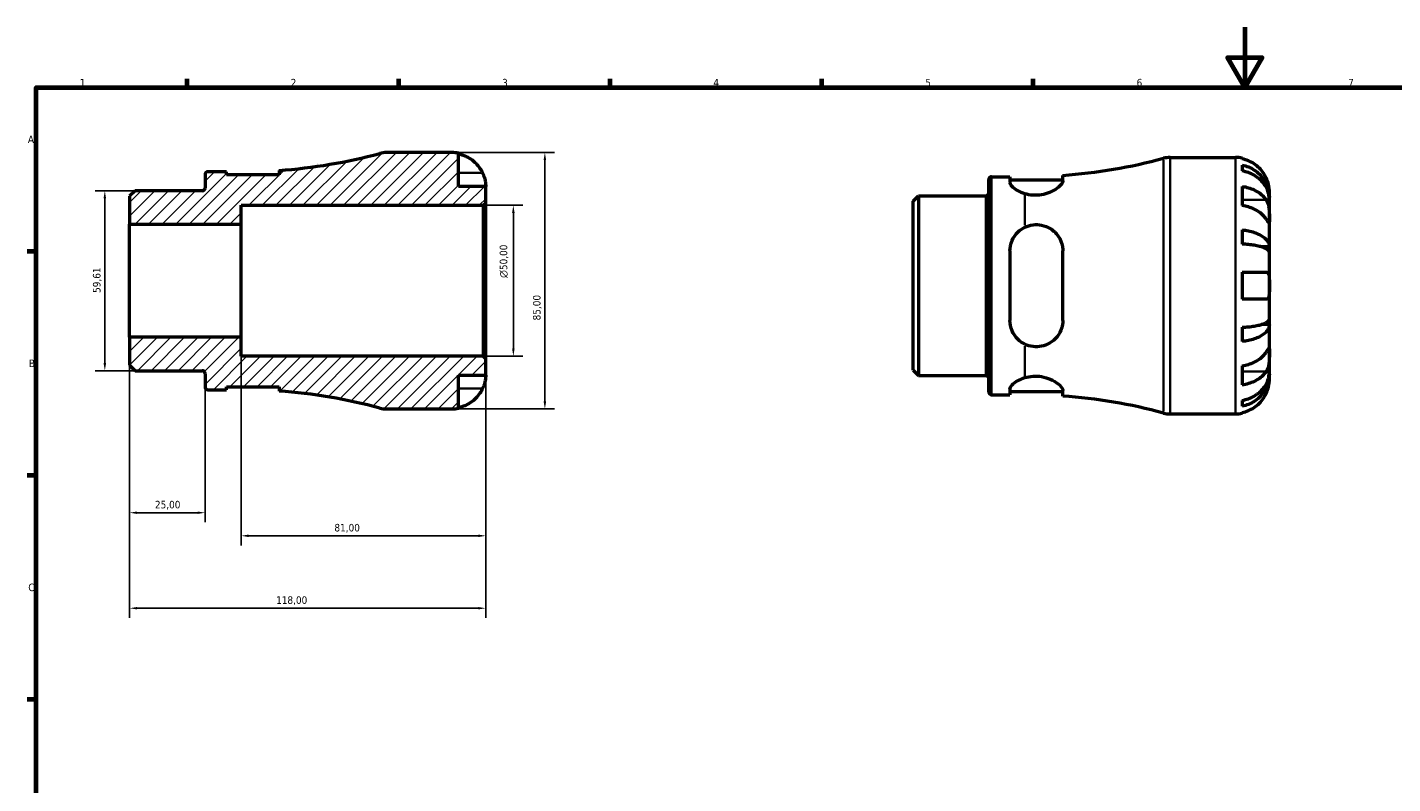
# Model space of a CAD drawing. Header units: millimetres. Extents: x 0 to 905, y 0 to 594.
# Tile 3 of 5: x 17 to 470, y 343 to 594. Entities that reach past the tile are written whole.
import ezdxf

# ---------------------------------------------------------------- set-up
doc = ezdxf.new("R2010")
doc.units = ezdxf.units.MM
for name, color, linetype, lineweight in [('Border (ISO)', 7, 'Continuous', 70), ('Dimension (ISO)', 7, 'Continuous', 25), ('Hatch (ISO)', 7, 'Continuous', 18), ('Visible (ISO)', 7, 'Continuous', 50), ('Visible Narrow (ISO)', 7, 'Continuous', 35)]:
    doc.layers.add(name, color=color, linetype=linetype, lineweight=lineweight)
doc.styles.add('Note Text (ISO)', font='tahoma.ttf')
doc.dimstyles.new('Default (ISO)', dxfattribs={"dimtxt": 2.5, "dimasz": 2.5, "dimexe": 3.175, "dimexo": 0, "dimgap": 0.762, "dimtad": 1, "dimrnd": 1e-08, "dimzin": 0, "dimtxsty": 'Note Text (ISO)', "dimcen": 0.09, "dimdle": 10, "dimclrd": 256, "dimclre": 256, "dimclrt": 232, "dimazin": 0, "dimtfac": 1.40208, "dimtmove": 0, "dimatfit": 3, "dimfxl": 1, "dimtolj": 1, "dimtzin": 0, "dimlwd": -1, "dimlwe": -1, "dimarcsym": 0})

# ---------------------------------------------------------------- blocks, each defined once
blk = doc.blocks.new('Borders Default Border')
at = {"layer": 'Border (ISO)'}
for p, q in [((70.08, 574), (70.08, 576.9)), ((140.17, 574), (140.17, 576.9)), ((210.25, 574), (210.25, 576.9)), ((280.33, 574), (280.33, 576.9)), ((350.42, 574), (350.42, 576.9)), ((20, 519.75), (17.1, 519.75)), ((20, 445.5), (17.1, 445.5)), ((20, 371.25), (17.1, 371.25))]:
    blk.add_line(p, q, dxfattribs=at)
at = {"layer": 'Border (ISO)', "flags": 128}
for points in [[(420.5, 594), (420.5, 574), (414.73, 584), (426.27, 584), (420.5, 574)], [(20, 20), (20, 574), (821, 574), (821, 20), (20, 20)]]:
    blk.add_lwpolyline(points, dxfattribs=at)
at = {"layer": 'Border (ISO)', "color": 232, "true_color": 0xca0064, "char_height": 2.5, "attachment_point": 7, "style": 'Note Text (ISO)'}
for s, insert in [('1', (34.48, 574.4)), ('2', (104.37, 574.4)), ('3', (174.43, 574.35)), ('4', (244.42, 574.4)), ('5', (314.64, 574.35)), ('6', (384.66, 574.35)), ('7', (454.77, 574.4)), ('A', (17.29, 555.62)), ('B', (17.59, 481.37)), ('C', (17.43, 407.08))]:
    blk.add_mtext(s, dxfattribs=dict(at, insert=insert))
blk = doc.blocks.new('*D7')
at = {"layer": 'Defpoints', "color": 0, "transparency": 16777216}
for p in [(42.79, 539.81), (52.79, 539.81), (52.79, 480.19)]:
    blk.add_point(p, dxfattribs=at)
at = {"layer": 'Dimension (ISO)', "transparency": 16777216}
for p, q in [((52.79, 539.81), (39.61, 539.81)), ((42.79, 482.69), (42.79, 537.31)), ((52.79, 480.19), (39.61, 480.19))]:
    blk.add_line(p, q, dxfattribs=at)
for points in [[(42.37, 537.31), (43.2, 537.31), (42.79, 539.81)], [(42.37, 482.69), (43.2, 482.69), (42.79, 480.19)]]:
    blk.add_solid(points, dxfattribs=at)
at = {"layer": 'Dimension (ISO)', "color": 232, "true_color": 0xca0064, "transparency": 16777216, "insert": (38.85, 505.97), "char_height": 2.5, "attachment_point": 1, "rotation": 90, "style": 'Note Text (ISO)'}
blk.add_mtext('\\A1;59,61', dxfattribs=at)
blk = doc.blocks.new('*D8')
at = {"layer": 'Defpoints', "color": 0, "transparency": 16777216}
for p in [(88, 491.25), (169, 484.15), (88, 425.47)]:
    blk.add_point(p, dxfattribs=at)
at = {"layer": 'Dimension (ISO)', "transparency": 16777216}
for p, q in [((88, 491.25), (88, 422.29)), ((169, 484.15), (169, 422.29)), ((166.5, 425.47), (90.5, 425.47))]:
    blk.add_line(p, q, dxfattribs=at)
for points in [[(90.5, 425.89), (90.5, 425.05), (88, 425.47)], [(166.5, 425.89), (166.5, 425.05), (169, 425.47)]]:
    blk.add_solid(points, dxfattribs=at)
at = {"layer": 'Dimension (ISO)', "color": 232, "true_color": 0xca0064, "transparency": 16777216, "insert": (118.86, 429.41), "char_height": 2.5, "attachment_point": 1, "style": 'Note Text (ISO)'}
blk.add_mtext('\\A1;81,00', dxfattribs=at)
blk = doc.blocks.new('*D9')
at = {"layer": 'Defpoints', "color": 0, "transparency": 16777216}
for p in [(168.15, 535), (178.15, 535), (168.15, 485)]:
    blk.add_point(p, dxfattribs=at)
at = {"layer": 'Dimension (ISO)', "transparency": 16777216}
for p, q in [((168.15, 535), (181.32, 535)), ((178.15, 487.5), (178.15, 532.5)), ((168.15, 485), (181.32, 485))]:
    blk.add_line(p, q, dxfattribs=at)
for points in [[(177.73, 532.5), (178.57, 532.5), (178.15, 535)], [(177.73, 487.5), (178.57, 487.5), (178.15, 485)]]:
    blk.add_solid(points, dxfattribs=at)
at = {"layer": 'Dimension (ISO)', "color": 232, "true_color": 0xca0064, "transparency": 16777216, "insert": (173.63, 510.94), "char_height": 2.5, "attachment_point": 1, "rotation": 90, "style": 'Note Text (ISO)'}
blk.add_mtext('\\A1;\\fAIGDT|b0|i0;\\H2.5000;\\ln\\fTahoma|b0|i0;\\H2.5000;50,00', dxfattribs=at)
blk = doc.blocks.new('*D10')
at = {"layer": 'Defpoints', "color": 0, "transparency": 16777216}
for p in [(157.75, 552.5), (157.75, 467.5), (188.6, 467.5)]:
    blk.add_point(p, dxfattribs=at)
at = {"layer": 'Dimension (ISO)', "transparency": 16777216}
for p, q in [((157.75, 552.5), (191.77, 552.5)), ((188.6, 550), (188.6, 470)), ((157.75, 467.5), (191.77, 467.5))]:
    blk.add_line(p, q, dxfattribs=at)
for points in [[(188.18, 550), (189.01, 550), (188.6, 552.5)], [(188.18, 470), (189.01, 470), (188.6, 467.5)]]:
    blk.add_solid(points, dxfattribs=at)
at = {"layer": 'Dimension (ISO)', "color": 232, "true_color": 0xca0064, "transparency": 16777216, "insert": (184.65, 496.86), "char_height": 2.5, "attachment_point": 1, "rotation": 90, "style": 'Note Text (ISO)'}
blk.add_mtext('\\A1;85,00', dxfattribs=at)
blk = doc.blocks.new('*D12')
at = {"layer": 'Defpoints', "color": 0, "transparency": 16777216}
for p in [(51, 491.25), (76, 474.8), (51, 433.12)]:
    blk.add_point(p, dxfattribs=at)
at = {"layer": 'Dimension (ISO)', "transparency": 16777216}
for p, q in [((51, 491.25), (51, 429.94)), ((76, 474.8), (76, 429.94)), ((73.5, 433.12), (53.5, 433.12))]:
    blk.add_line(p, q, dxfattribs=at)
for points in [[(53.5, 433.54), (53.5, 432.7), (51, 433.12)], [(73.5, 433.54), (73.5, 432.7), (76, 433.12)]]:
    blk.add_solid(points, dxfattribs=at)
at = {"layer": 'Dimension (ISO)', "color": 232, "true_color": 0xca0064, "transparency": 16777216, "insert": (59.39, 437.06), "char_height": 2.5, "attachment_point": 1, "style": 'Note Text (ISO)'}
blk.add_mtext('\\A1;25,00', dxfattribs=at)
blk = doc.blocks.new('*D13')
at = {"layer": 'Defpoints', "color": 0, "transparency": 16777216}
for p in [(51, 491.25), (169, 484.15), (51, 401.47)]:
    blk.add_point(p, dxfattribs=at)
at = {"layer": 'Dimension (ISO)', "transparency": 16777216}
for p, q in [((51, 491.25), (51, 398.3)), ((169, 484.15), (169, 398.3)), ((166.5, 401.47), (53.5, 401.47))]:
    blk.add_line(p, q, dxfattribs=at)
for points in [[(53.5, 401.89), (53.5, 401.05), (51, 401.47)], [(166.5, 401.89), (166.5, 401.05), (169, 401.47)]]:
    blk.add_solid(points, dxfattribs=at)
at = {"layer": 'Dimension (ISO)', "color": 232, "true_color": 0xca0064, "transparency": 16777216, "insert": (99.54, 405.41), "char_height": 2.5, "attachment_point": 1, "style": 'Note Text (ISO)'}
blk.add_mtext('\\A1;118,00', dxfattribs=at)

msp = doc.modelspace()

# ---------------------------------------------------------------- hatches: boundary and pattern name
at = {"layer": 'Hatch (ISO)'}
h = msp.add_hatch(dxfattribs=at)
h.set_pattern_fill('ANSI31', color=256, scale=25.4, style=0)
h.set_pattern_definition([(45, (0, 0), (-2.245064, 2.245064), [])])
edge = h.paths.add_edge_path()
edge.add_line((50.999, 481.981), (52.787, 480.193))
edge.add_line((52.787, 480.193), (75.074, 480.193))
edge.add_ellipse((75.074, 479.268), major_axis=(0, 0.925), ratio=1, start_angle=270, end_angle=360, ccw=False)
edge.add_line((75.999, 479.268), (75.999, 474.8))
edge.add_ellipse((76.924, 474.8), major_axis=(-0.925, 0), ratio=1, start_angle=0, end_angle=90)
edge.add_line((76.924, 473.875), (83.049, 473.875))
edge.add_line((83.049, 473.875), (83.049, 474.875))
edge.add_line((83.049, 474.875), (100.549, 474.875))
edge.add_line((100.549, 474.875), (100.549, 473.428))
edge.add_ellipse((87.999, 297.58), major_axis=(12.55, 175.848), ratio=1, start_angle=348.98873, end_angle=360, ccw=False)
edge.add_ellipse((136.118, 476), major_axis=(-2.213, -8.207), ratio=1, start_angle=0, end_angle=15.09347)
edge.add_line((136.118, 467.5), (157.749, 467.5))
edge.add_ellipse((157.749, 478.75), major_axis=(0, -11.25), ratio=1, start_angle=0, end_angle=11.53696)
edge.add_line((159.999, 467.727), (159.999, 478.75))
edge.add_line((159.999, 478.75), (168.999, 478.75))
edge.add_line((168.999, 478.75), (168.999, 484.15))
edge.add_line((168.999, 484.15), (168.149, 485))
edge.add_line((168.149, 485), (87.999, 485))
edge.add_line((87.999, 485), (87.999, 491.25))
edge.add_line((87.999, 491.25), (50.999, 491.25))
edge.add_line((50.999, 491.25), (50.999, 481.981))
edge = h.paths.add_edge_path()
edge.add_line((52.787, 539.807), (50.999, 538.019))
edge.add_line((50.999, 538.019), (50.999, 528.75))
edge.add_line((50.999, 528.75), (87.999, 528.75))
edge.add_line((87.999, 528.75), (87.999, 535))
edge.add_line((87.999, 535), (168.149, 535))
edge.add_line((168.149, 535), (168.999, 535.85))
edge.add_line((168.999, 535.85), (168.999, 541.25))
edge.add_line((168.999, 541.25), (159.999, 541.25))
edge.add_line((159.999, 541.25), (159.999, 552.273))
edge.add_ellipse((157.749, 541.25), major_axis=(2.25, 11.023), ratio=1, start_angle=0, end_angle=11.53696)
edge.add_line((157.749, 552.5), (136.118, 552.5))
edge.add_ellipse((136.118, 544), major_axis=(0, 8.5), ratio=1, start_angle=0, end_angle=15.09347)
edge.add_ellipse((87.999, 722.42), major_axis=(45.906, -170.213), ratio=1, start_angle=348.98873, end_angle=360, ccw=False)
edge.add_line((100.549, 546.572), (100.549, 545.125))
edge.add_line((100.549, 545.125), (83.049, 545.125))
edge.add_line((83.049, 545.125), (83.049, 546.125))
edge.add_line((83.049, 546.125), (76.924, 546.125))
edge.add_ellipse((76.924, 545.2), major_axis=(0, 0.925), ratio=1, start_angle=0, end_angle=90)
edge.add_line((75.999, 545.2), (75.999, 540.732))
edge.add_ellipse((75.074, 540.732), major_axis=(0.925, 0), ratio=1, start_angle=270, end_angle=360, ccw=False)
edge.add_line((75.074, 539.807), (52.787, 539.807))

# ---------------------------------------------------------------- linework, layer by layer
at = {"layer": 'Visible (ISO)'}
for p, q in [((157.749, 552.5), (136.118, 552.5)), ((159.999, 541.25), (159.999, 552.273)), ((395.773, 550.866), (417.404, 550.866)), ((419.654, 550.639), (419.654, 550.398)), ((419.654, 548.322), (419.654, 546.378)), ((75.999, 545.2), (75.999, 540.732)), ((83.049, 546.125), (76.924, 546.125)), ((83.049, 545.125), (83.049, 546.125)), ((100.549, 545.125), (83.049, 545.125)), ((100.549, 546.572), (100.549, 545.125)), ((335.654, 473.166), (335.654, 543.566)), ((336.579, 544.491), (342.704, 544.491)), ((342.704, 544.491), (342.704, 542.611)), ((342.704, 543.491), (360.204, 543.491)), ((360.204, 543.083), (360.204, 544.938)), ((52.787, 539.807), (50.999, 538.019)), ((75.074, 539.807), (52.787, 539.807)), ((168.999, 541.25), (159.999, 541.25)), ((168.999, 535.85), (168.999, 541.25)), ((419.654, 541.269), (419.654, 534.905)), ((428.654, 537.605), (428.654, 539.616)), ((50.999, 538.019), (50.999, 528.75)), ((87.999, 528.75), (87.999, 535)), ((87.999, 535), (168.149, 535)), ((168.149, 535), (168.999, 535.85)), ((168.149, 535), (168.149, 485)), ((168.999, 484.15), (168.999, 535.85)), ((310.654, 536.384), (312.442, 538.173)), ((310.654, 480.347), (310.654, 536.384)), ((312.442, 538.173), (334.729, 538.173)), ((312.442, 538.173), (312.442, 478.559)), ((428.654, 537.605), (428.619, 537.605)), ((428.654, 536.84), (428.654, 537.605)), ((428.654, 530.463), (428.654, 536.84)), ((428.654, 521.242), (428.654, 530.463)), ((50.999, 528.75), (87.999, 528.75)), ((50.999, 491.25), (50.999, 528.75)), ((87.999, 491.25), (87.999, 528.75)), ((419.654, 526.861), (419.654, 522.166)), ((428.654, 521.242), (425.925, 521.242)), ((428.654, 519.395), (428.654, 521.242)), ((342.704, 519.866), (342.704, 496.866)), ((360.204, 496.866), (360.204, 519.866)), ((428.654, 508.366), (428.654, 519.395)), ((419.654, 512.866), (419.654, 503.866)), ((428.654, 497.337), (428.654, 508.366)), ((419.654, 494.565), (419.654, 489.871)), ((428.654, 495.489), (425.925, 495.489)), ((428.654, 495.489), (428.654, 497.337)), ((428.654, 486.269), (428.654, 495.489)), ((87.999, 491.25), (50.999, 491.25)), ((50.999, 491.25), (50.999, 481.981)), ((87.999, 485), (87.999, 491.25)), ((168.149, 485), (87.999, 485)), ((168.999, 484.15), (168.149, 485)), ((168.999, 478.75), (168.999, 484.15)), ((428.654, 479.892), (428.654, 486.269)), ((50.999, 481.981), (52.787, 480.193)), ((52.787, 480.193), (75.074, 480.193)), ((310.654, 480.347), (312.442, 478.559)), ((419.654, 481.826), (419.654, 475.462)), ((428.654, 479.127), (428.654, 479.892)), ((75.999, 479.268), (75.999, 474.8)), ((159.999, 467.727), (159.999, 478.75)), ((159.999, 478.75), (168.999, 478.75)), ((312.442, 478.559), (334.729, 478.559)), ((428.654, 479.127), (428.619, 479.127)), ((428.654, 477.116), (428.654, 479.127)), ((76.924, 473.875), (83.049, 473.875)), ((83.049, 473.875), (83.049, 474.875)), ((83.049, 474.875), (100.549, 474.875)), ((100.549, 474.875), (100.549, 473.428)), ((336.579, 472.241), (342.704, 472.241)), ((342.704, 474.12), (342.704, 472.241)), ((342.704, 473.241), (360.204, 473.241)), ((360.204, 471.794), (360.204, 473.649)), ((136.118, 467.5), (157.749, 467.5)), ((419.654, 470.354), (419.654, 468.409)), ((419.654, 466.333), (419.654, 466.093)), ((395.773, 465.866), (417.404, 465.866))]:
    msp.add_line(p, q, dxfattribs=at)
for centre, radius, start, end in [((87.999, 722.42), 176.295, 274.0822, 285.09347), ((136.118, 544), 8.5, 90, 105.09347), ((157.749, 541.25), 11.25, 78.46304, 90), ((347.654, 720.786), 176.295, 274.0822, 285.09347), ((395.773, 542.366), 8.5, 90, 105.09347), ((417.404, 539.616), 11.25, 78.46304, 90), ((76.924, 545.2), 0.925, 90, 180), ((336.579, 543.566), 0.925, 90, 180), ((75.074, 540.732), 0.925, 270, 0), ((334.729, 539.098), 0.925, 270, 0), ((75.074, 479.268), 0.925, 0, 90), ((334.729, 477.634), 0.925, 0, 90), ((76.924, 474.8), 0.925, 180, 270), ((87.999, 297.58), 176.295, 74.90653, 85.9178), ((336.579, 473.166), 0.925, 180, 270), ((347.654, 295.946), 176.295, 74.90653, 85.9178), ((136.118, 476), 8.5, 254.90653, 270), ((157.749, 478.75), 11.25, 270, 281.53696), ((395.773, 474.366), 8.5, 254.90653, 270), ((417.404, 477.116), 11.25, 270, 281.53696)]:
    msp.add_arc(centre, radius, start, end, dxfattribs=at)
for points, knots in [([(159.999, 552.033), (160.718, 551.885), (161.421, 551.663), (162.685, 551.138), (163.359, 550.783), (164.617, 549.939), (165.201, 549.45), (166.184, 548.463), (166.673, 547.875), (167.416, 546.759), (167.699, 546.25), (167.932, 545.75)], [0.21343841, 0.21343841, 0.21343841, 0.21343841, 0.41559978, 0.41559978, 0.62400044, 0.62400044, 0.8324011, 0.8324011, 1.04178819, 1.04178819, 1.20124236, 1.20124236, 1.20124236, 1.20124236]), ([(427.587, 544.116), (427.354, 544.616), (427.071, 545.124), (426.328, 546.241), (425.839, 546.829), (424.856, 547.816), (424.272, 548.305), (423.014, 549.149), (422.34, 549.503), (421.076, 550.028), (420.373, 550.251), (419.654, 550.398)], [5.50227189, 5.50227189, 5.50227189, 5.50227189, 5.66172607, 5.66172607, 5.87111315, 5.87111315, 6.07951382, 6.07951382, 6.28791448, 6.28791448, 6.49007585, 6.49007585, 6.49007585, 6.49007585]), ([(419.654, 548.322), (420.375, 548.179), (421.079, 547.964), (422.345, 547.456), (423.019, 547.113), (424.277, 546.297), (424.861, 545.825), (425.844, 544.872), (426.332, 544.303), (427.174, 543.08), (427.528, 542.425), (428.061, 541.177), (428.289, 540.468), (428.585, 539.021), (428.654, 538.282), (428.654, 537.605)], [0.2134337, 0.2134337, 0.2134337, 0.2134337, 0.41601, 0.41601, 0.6243485, 0.6243485, 0.832687, 0.832687, 1.0415719, 1.0415719, 1.2504568, 1.2504568, 1.4601279, 1.4601279, 1.6697991, 1.6697991, 1.6697991, 1.6697991]), ([(167.932, 545.75), (168.004, 545.595), (168.073, 545.439), (168.248, 545.018), (168.348, 544.755), (168.534, 544.203), (168.618, 543.919), (168.792, 543.232), (168.862, 542.853), (168.963, 542.129), (168.983, 541.815), (169.001, 541.368), (168.999, 541.25), (168.999, 541.25)], [-0.71968867, -0.71968867, -0.71968867, -0.71968867, -0.66913349, -0.66913349, -0.58448293, -0.58448293, -0.49008499, -0.49008499, -0.34765985, -0.34765985, -0.17827673, -0.17827673, 0, 0, 0, 0]), ([(360.204, 543.083), (360.204, 543.063), (360.203, 543.042), (360.186, 542.763), (360.071, 542.475), (359.549, 541.685), (359.016, 541.155), (357.628, 540.141), (356.781, 539.654), (354.995, 538.925), (354.104, 538.658), (352.246, 538.343), (351.316, 538.292), (349.422, 538.413), (348.501, 538.592), (347.654, 538.851)], [-1.8621594, -1.8621594, -1.8621594, -1.8621594, -1.8427706, -1.8427706, -1.6026235, -1.6026235, -1.2282766, -1.2282766, -0.8687572, -0.8687572, -0.5736757, -0.5736757, -0.2928639, -0.2928639, -0.0000723, -0.0000723, -0.0000723, -0.0000723]), ([(428.654, 536.84), (428.654, 537.442), (428.585, 538.1), (428.289, 539.388), (428.061, 540.018), (427.528, 541.129), (427.174, 541.712), (426.332, 542.801), (425.844, 543.307), (424.861, 544.155), (424.277, 544.576), (423.019, 545.302), (422.345, 545.607), (421.079, 546.059), (420.375, 546.251), (419.654, 546.378)], [5.0161165, 5.0161165, 5.0161165, 5.0161165, 5.2257877, 5.2257877, 5.4354588, 5.4354588, 5.6443437, 5.6443437, 5.8532286, 5.8532286, 6.0615671, 6.0615671, 6.2699056, 6.2699056, 6.472482, 6.472482, 6.472482, 6.472482]), ([(428.654, 539.616), (428.654, 539.616), (428.654, 539.669), (428.65, 539.892), (428.645, 540.071), (428.603, 540.615), (428.556, 541.014), (428.402, 541.781), (428.323, 542.107), (428.145, 542.705), (428.056, 542.971), (427.851, 543.518), (427.734, 543.797), (427.6, 544.087), (427.593, 544.102), (427.587, 544.116)], [-3.12621297, -3.12621297, -3.12621297, -3.12621297, -3.00592131, -3.00592131, -2.87295675, -2.87295675, -2.69789372, -2.69789372, -2.58338701, -2.58338701, -2.49547573, -2.49547573, -2.40310236, -2.40310236, -2.39831682, -2.39831682, -2.39831682, -2.39831682]), ([(347.654, 538.851), (346.792, 539.116), (346.019, 539.454), (344.576, 540.24), (343.878, 540.758), (342.942, 541.752), (342.704, 542.226), (342.704, 542.611)], [0.3837267, 0.3837267, 0.3837267, 0.3837267, 0.6654027, 0.6654027, 1.0288143, 1.0288143, 1.3922259, 1.3922259, 1.3922259, 1.3922259]), ([(419.654, 541.269), (420.373, 541.165), (421.076, 541.008), (422.34, 540.636), (423.014, 540.386), (424.272, 539.789), (424.856, 539.443), (425.839, 538.746), (426.328, 538.329), (427.071, 537.54), (427.354, 537.181), (427.587, 536.827)], [0.21343841, 0.21343841, 0.21343841, 0.21343841, 0.41559978, 0.41559978, 0.62400044, 0.62400044, 0.8324011, 0.8324011, 1.04178819, 1.04178819, 1.20124236, 1.20124236, 1.20124236, 1.20124236]), ([(427.587, 530.463), (427.354, 530.817), (427.071, 531.176), (426.328, 531.965), (425.839, 532.382), (424.856, 533.079), (424.272, 533.425), (423.014, 534.022), (422.34, 534.272), (421.076, 534.644), (420.373, 534.801), (419.654, 534.905)], [5.50227189, 5.50227189, 5.50227189, 5.50227189, 5.66172607, 5.66172607, 5.87111315, 5.87111315, 6.07951382, 6.07951382, 6.28791448, 6.28791448, 6.49007585, 6.49007585, 6.49007585, 6.49007585]), ([(427.587, 536.827), (427.646, 536.738), (427.702, 536.644), (427.879, 536.327), (427.988, 536.087), (428.188, 535.553), (428.275, 535.259), (428.448, 534.512), (428.517, 534.052), (428.618, 533.02), (428.638, 532.459), (428.656, 531.384), (428.654, 530.884), (428.654, 530.463)], [-0.72474413, -0.72474413, -0.72474413, -0.72474413, -0.68292689, -0.68292689, -0.58946764, -0.58946764, -0.49014387, -0.49014387, -0.34933517, -0.34933517, -0.17856496, -0.17856496, 0, 0, 0, 0]), ([(428.654, 530.463), (428.654, 530.222), (428.654, 530.009), (428.652, 529.635), (428.649, 529.48), (428.628, 529.215), (428.604, 529.141), (428.504, 529.149), (428.431, 529.225), (428.252, 529.464), (428.164, 529.592), (427.961, 529.895), (427.848, 530.066), (427.679, 530.323), (427.633, 530.392), (427.587, 530.463)], [0, 0, 0, 0, 0.10230486, 0.10230486, 0.2116531, 0.2116531, 0.35868741, 0.35868741, 0.49861539, 0.49861539, 0.59613895, 0.59613895, 0.69034298, 0.69034298, 0.72355027, 0.72355027, 0.72355027, 0.72355027]), ([(342.704, 519.866), (342.704, 521.014), (342.942, 522.216), (343.878, 524.403), (344.576, 525.391), (346.019, 526.779), (346.792, 527.332), (347.654, 527.748)], [1.3366091, 1.3366091, 1.3366091, 1.3366091, 1.7000206, 1.7000206, 2.0634322, 2.0634322, 2.3451082, 2.3451082, 2.3451082, 2.3451082]), ([(347.654, 527.748), (348.497, 528.154), (349.414, 528.43), (351.32, 528.666), (352.265, 528.629), (354.229, 528.232), (355.197, 527.839), (357.121, 526.649), (358.015, 525.781), (359.387, 523.756), (359.865, 522.589), (360.161, 520.858), (360.204, 520.364), (360.204, 519.866)], [-2.0687494, -2.0687494, -2.0687494, -2.0687494, -1.7761158, -1.7761158, -1.4893761, -1.4893761, -1.1644352, -1.1644352, -0.7636132, -0.7636132, -0.3574953, -0.3574953, -0.1992595, -0.1992595, -0.1992595, -0.1992595]), ([(419.654, 526.861), (420.375, 526.786), (421.079, 526.673), (422.345, 526.407), (423.019, 526.227), (424.277, 525.799), (424.861, 525.551), (425.844, 525.052), (426.332, 524.754), (427.174, 524.113), (427.528, 523.769), (428.061, 523.115), (428.289, 522.743), (428.585, 521.985), (428.654, 521.597), (428.654, 521.242)], [0.2134337, 0.2134337, 0.2134337, 0.2134337, 0.41601, 0.41601, 0.6243485, 0.6243485, 0.832687, 0.832687, 1.0415719, 1.0415719, 1.2504568, 1.2504568, 1.4601279, 1.4601279, 1.6697991, 1.6697991, 1.6697991, 1.6697991]), ([(428.654, 519.395), (428.654, 519.57), (428.585, 519.761), (428.289, 520.135), (428.061, 520.318), (427.528, 520.641), (427.174, 520.811), (426.332, 521.127), (425.844, 521.274), (424.861, 521.52), (424.277, 521.643), (423.019, 521.854), (422.345, 521.942), (421.079, 522.074), (420.375, 522.129), (419.654, 522.166)], [5.0161165, 5.0161165, 5.0161165, 5.0161165, 5.2257877, 5.2257877, 5.4354588, 5.4354588, 5.6443437, 5.6443437, 5.8532286, 5.8532286, 6.0615671, 6.0615671, 6.2699056, 6.2699056, 6.472482, 6.472482, 6.472482, 6.472482]), ([(419.654, 512.866), (420.373, 512.866), (421.076, 512.866), (422.34, 512.866), (423.014, 512.866), (424.272, 512.866), (424.856, 512.866), (425.839, 512.866), (426.328, 512.866), (427.071, 512.866), (427.354, 512.866), (427.587, 512.866)], [0.21343841, 0.21343841, 0.21343841, 0.21343841, 0.41559978, 0.41559978, 0.62400044, 0.62400044, 0.8324011, 0.8324011, 1.04178819, 1.04178819, 1.20124236, 1.20124236, 1.20124236, 1.20124236]), ([(427.587, 512.866), (427.659, 512.866), (427.728, 512.858), (427.903, 512.814), (428.003, 512.763), (428.189, 512.602), (428.273, 512.488), (428.447, 512.125), (428.517, 511.842), (428.618, 511.096), (428.638, 510.62), (428.656, 509.549), (428.654, 508.96), (428.654, 508.366)], [-0.71968867, -0.71968867, -0.71968867, -0.71968867, -0.66913349, -0.66913349, -0.58448293, -0.58448293, -0.49008499, -0.49008499, -0.34765985, -0.34765985, -0.17827673, -0.17827673, 0, 0, 0, 0]), ([(428.654, 508.366), (428.654, 507.965), (428.654, 507.566), (428.65, 506.752), (428.645, 506.345), (428.603, 505.48), (428.556, 505.056), (428.402, 504.501), (428.323, 504.323), (428.145, 504.083), (428.056, 504.005), (427.851, 503.897), (427.734, 503.869), (427.6, 503.866), (427.593, 503.866), (427.587, 503.866)], [-3.12621297, -3.12621297, -3.12621297, -3.12621297, -3.00592131, -3.00592131, -2.87295675, -2.87295675, -2.69789372, -2.69789372, -2.58338701, -2.58338701, -2.49547573, -2.49547573, -2.40310236, -2.40310236, -2.39831682, -2.39831682, -2.39831682, -2.39831682]), ([(427.587, 503.866), (427.354, 503.866), (427.071, 503.866), (426.328, 503.866), (425.839, 503.866), (424.856, 503.866), (424.272, 503.866), (423.014, 503.866), (422.34, 503.866), (421.076, 503.866), (420.373, 503.866), (419.654, 503.866)], [5.50227189, 5.50227189, 5.50227189, 5.50227189, 5.66172607, 5.66172607, 5.87111315, 5.87111315, 6.07951382, 6.07951382, 6.28791448, 6.28791448, 6.49007585, 6.49007585, 6.49007585, 6.49007585]), ([(347.654, 488.984), (346.792, 489.4), (346.019, 489.953), (344.576, 491.34), (343.878, 492.328), (342.942, 494.516), (342.704, 495.717), (342.704, 496.866)], [0.3837267, 0.3837267, 0.3837267, 0.3837267, 0.6654027, 0.6654027, 1.0288143, 1.0288143, 1.3922259, 1.3922259, 1.3922259, 1.3922259]), ([(360.204, 496.866), (360.204, 496.804), (360.203, 496.743), (360.186, 495.92), (360.071, 495.175), (359.549, 493.349), (359.016, 492.319), (357.628, 490.57), (356.781, 489.833), (354.995, 488.811), (354.104, 488.471), (352.246, 488.103), (351.316, 488.067), (349.422, 488.299), (348.501, 488.575), (347.654, 488.984)], [-1.8621594, -1.8621594, -1.8621594, -1.8621594, -1.8427706, -1.8427706, -1.6026235, -1.6026235, -1.2282766, -1.2282766, -0.8687572, -0.8687572, -0.5736757, -0.5736757, -0.2928639, -0.2928639, -0.0000723, -0.0000723, -0.0000723, -0.0000723]), ([(419.654, 494.565), (420.375, 494.602), (421.079, 494.658), (422.345, 494.789), (423.019, 494.878), (424.277, 495.089), (424.861, 495.211), (425.844, 495.458), (426.332, 495.605), (427.174, 495.921), (427.528, 496.09), (428.061, 496.413), (428.289, 496.596), (428.585, 496.971), (428.654, 497.162), (428.654, 497.337)], [0.2134337, 0.2134337, 0.2134337, 0.2134337, 0.41601, 0.41601, 0.6243485, 0.6243485, 0.832687, 0.832687, 1.0415719, 1.0415719, 1.2504568, 1.2504568, 1.4601279, 1.4601279, 1.6697991, 1.6697991, 1.6697991, 1.6697991]), ([(428.654, 495.489), (428.654, 495.134), (428.585, 494.747), (428.289, 493.988), (428.061, 493.617), (427.528, 492.962), (427.174, 492.619), (426.332, 491.978), (425.844, 491.68), (424.861, 491.18), (424.277, 490.932), (423.019, 490.505), (422.345, 490.325), (421.079, 490.058), (420.375, 489.946), (419.654, 489.871)], [5.0161165, 5.0161165, 5.0161165, 5.0161165, 5.2257877, 5.2257877, 5.4354588, 5.4354588, 5.6443437, 5.6443437, 5.8532286, 5.8532286, 6.0615671, 6.0615671, 6.2699056, 6.2699056, 6.472482, 6.472482, 6.472482, 6.472482]), ([(419.654, 481.826), (420.373, 481.931), (421.076, 482.088), (422.34, 482.459), (423.014, 482.71), (424.272, 483.307), (424.856, 483.652), (425.839, 484.35), (426.328, 484.766), (427.071, 485.556), (427.354, 485.915), (427.587, 486.269)], [0.21343841, 0.21343841, 0.21343841, 0.21343841, 0.41559978, 0.41559978, 0.62400044, 0.62400044, 0.8324011, 0.8324011, 1.04178819, 1.04178819, 1.20124236, 1.20124236, 1.20124236, 1.20124236]), ([(427.587, 486.269), (427.646, 486.358), (427.702, 486.444), (427.879, 486.712), (427.988, 486.878), (428.188, 487.174), (428.275, 487.3), (428.448, 487.526), (428.517, 487.593), (428.618, 487.579), (428.638, 487.465), (428.656, 487.023), (428.654, 486.69), (428.654, 486.269)], [-0.72474413, -0.72474413, -0.72474413, -0.72474413, -0.68292689, -0.68292689, -0.58946764, -0.58946764, -0.49014387, -0.49014387, -0.34933517, -0.34933517, -0.17856496, -0.17856496, 0, 0, 0, 0]), ([(428.654, 486.269), (428.654, 486.028), (428.654, 485.76), (428.652, 485.162), (428.649, 484.83), (428.628, 484.019), (428.604, 483.532), (428.504, 482.582), (428.431, 482.126), (428.252, 481.393), (428.164, 481.107), (427.961, 480.582), (427.848, 480.343), (427.679, 480.049), (427.633, 479.976), (427.587, 479.905)], [0, 0, 0, 0, 0.10230486, 0.10230486, 0.2116531, 0.2116531, 0.35868741, 0.35868741, 0.49861539, 0.49861539, 0.59613895, 0.59613895, 0.69034298, 0.69034298, 0.72355027, 0.72355027, 0.72355027, 0.72355027]), ([(427.587, 479.905), (427.354, 479.551), (427.071, 479.192), (426.328, 478.402), (425.839, 477.986), (424.856, 477.288), (424.272, 476.943), (423.014, 476.346), (422.34, 476.095), (421.076, 475.724), (420.373, 475.567), (419.654, 475.462)], [5.50227189, 5.50227189, 5.50227189, 5.50227189, 5.66172607, 5.66172607, 5.87111315, 5.87111315, 6.07951382, 6.07951382, 6.28791448, 6.28791448, 6.49007585, 6.49007585, 6.49007585, 6.49007585]), ([(419.654, 470.354), (420.375, 470.481), (421.079, 470.673), (422.345, 471.125), (423.019, 471.43), (424.277, 472.156), (424.861, 472.577), (425.844, 473.425), (426.332, 473.931), (427.174, 475.019), (427.528, 475.602), (428.061, 476.713), (428.289, 477.344), (428.585, 478.632), (428.654, 479.29), (428.654, 479.892)], [0.2134337, 0.2134337, 0.2134337, 0.2134337, 0.41601, 0.41601, 0.6243485, 0.6243485, 0.832687, 0.832687, 1.0415719, 1.0415719, 1.2504568, 1.2504568, 1.4601279, 1.4601279, 1.6697991, 1.6697991, 1.6697991, 1.6697991]), ([(168.999, 478.75), (168.999, 478.75), (168.999, 478.696), (168.995, 478.474), (168.99, 478.295), (168.948, 477.751), (168.901, 477.352), (168.747, 476.585), (168.668, 476.259), (168.49, 475.66), (168.401, 475.395), (168.196, 474.848), (168.079, 474.569), (167.945, 474.279), (167.938, 474.264), (167.932, 474.25)], [-3.12621297, -3.12621297, -3.12621297, -3.12621297, -3.00592131, -3.00592131, -2.87295675, -2.87295675, -2.69789372, -2.69789372, -2.58338701, -2.58338701, -2.49547573, -2.49547573, -2.40310236, -2.40310236, -2.39831682, -2.39831682, -2.39831682, -2.39831682]), ([(342.704, 474.12), (342.704, 474.506), (342.942, 474.98), (343.878, 475.974), (344.576, 476.492), (346.019, 477.278), (346.792, 477.616), (347.654, 477.88)], [1.3366091, 1.3366091, 1.3366091, 1.3366091, 1.7000206, 1.7000206, 2.0634322, 2.0634322, 2.3451082, 2.3451082, 2.3451082, 2.3451082]), ([(347.654, 477.88), (348.497, 478.139), (349.414, 478.317), (351.32, 478.441), (352.265, 478.388), (354.229, 478.05), (355.197, 477.743), (357.121, 476.908), (358.015, 476.35), (359.387, 475.233), (359.865, 474.672), (360.161, 473.992), (360.204, 473.814), (360.204, 473.649)], [-2.0687494, -2.0687494, -2.0687494, -2.0687494, -1.7761158, -1.7761158, -1.4893761, -1.4893761, -1.1644352, -1.1644352, -0.7636132, -0.7636132, -0.3574953, -0.3574953, -0.1992595, -0.1992595, -0.1992595, -0.1992595]), ([(428.654, 479.127), (428.654, 478.45), (428.585, 477.711), (428.289, 476.263), (428.061, 475.555), (427.528, 474.307), (427.174, 473.652), (426.332, 472.428), (425.844, 471.86), (424.861, 470.907), (424.277, 470.434), (423.019, 469.618), (422.345, 469.276), (421.079, 468.767), (420.375, 468.552), (419.654, 468.409)], [5.0161165, 5.0161165, 5.0161165, 5.0161165, 5.2257877, 5.2257877, 5.4354588, 5.4354588, 5.6443437, 5.6443437, 5.8532286, 5.8532286, 6.0615671, 6.0615671, 6.2699056, 6.2699056, 6.472482, 6.472482, 6.472482, 6.472482]), ([(427.587, 472.616), (427.659, 472.771), (427.728, 472.927), (427.903, 473.347), (428.003, 473.611), (428.189, 474.163), (428.273, 474.447), (428.447, 475.134), (428.517, 475.513), (428.618, 476.237), (428.638, 476.551), (428.656, 476.998), (428.654, 477.116), (428.654, 477.116)], [-0.71968867, -0.71968867, -0.71968867, -0.71968867, -0.66913349, -0.66913349, -0.58448293, -0.58448293, -0.49008499, -0.49008499, -0.34765985, -0.34765985, -0.17827673, -0.17827673, 0, 0, 0, 0]), ([(167.932, 474.25), (167.699, 473.75), (167.416, 473.241), (166.673, 472.125), (166.184, 471.537), (165.201, 470.55), (164.617, 470.061), (163.359, 469.217), (162.685, 468.862), (161.421, 468.337), (160.718, 468.115), (159.999, 467.967)], [5.50227189, 5.50227189, 5.50227189, 5.50227189, 5.66172607, 5.66172607, 5.87111315, 5.87111315, 6.07951382, 6.07951382, 6.28791448, 6.28791448, 6.49007585, 6.49007585, 6.49007585, 6.49007585]), ([(419.654, 466.333), (420.373, 466.481), (421.076, 466.703), (422.34, 467.228), (423.014, 467.583), (424.272, 468.427), (424.856, 468.916), (425.839, 469.902), (426.328, 470.491), (427.071, 471.607), (427.354, 472.115), (427.587, 472.616)], [0.21343841, 0.21343841, 0.21343841, 0.21343841, 0.41559978, 0.41559978, 0.62400044, 0.62400044, 0.8324011, 0.8324011, 1.04178819, 1.04178819, 1.20124236, 1.20124236, 1.20124236, 1.20124236])]:
    msp.add_open_spline(points, degree=3, knots=knots, dxfattribs=at)
at = {"layer": 'Visible Narrow (ISO)'}
for p, q in [((393.56, 466.679), (393.56, 550.053)), ((395.773, 550.343), (395.773, 466.389)), ((417.404, 466.389), (417.404, 550.343)), ((167.535, 545.75), (160.395, 545.75)), ((336.579, 544.046), (336.579, 472.686)), ((347.654, 528.411), (347.654, 538.419)), ((334.729, 478.926), (334.729, 537.806)), ((427.19, 536.827), (420.05, 536.827)), ((347.654, 478.312), (347.654, 488.321)), ((427.19, 479.905), (420.05, 479.905)), ((167.535, 474.25), (160.395, 474.25))]:
    msp.add_line(p, q, dxfattribs=at)

# ---------------------------------------------------------------- block references
msp.add_blockref('Borders Default Border', (0, 0))

# ---------------------------------------------------------------- dimensions: what is measured, and where the dimension line sits
at = {"layer": 'Dimension (ISO)'}
for base, p1, p2, angle, picture, middle in [((188.595, 467.5), (157.749, 552.5), (157.749, 467.5), 90, '*D10', (188.595, 501)), ((42.787, 539.807), (52.787, 480.193), (52.787, 539.807), 270, '*D7', (42.787, 510)), ((50.999, 433.12), (75.999, 474.8), (50.999, 491.25), 180, '*D12', (63.499, 433.12)), ((50.999, 401.47), (168.999, 484.15), (50.999, 491.25), 180, '*D13', (104.499, 401.47)), ((87.999, 425.47), (168.999, 484.15), (87.999, 491.25), 180, '*D8', (122.999, 425.47))]:
    dim = msp.add_linear_dim(base=base, p1=p1, p2=p2, angle=angle, dimstyle='Default (ISO)', override={"dimdec": 2, "dimtp": 0, "dimtm": 0, "dimtdec": 2, "dimtofl": 0, "dimatfit": 1}, dxfattribs=at)
    dim.commit()
    dim.dimension.update_dxf_attribs({"geometry": picture, "text_midpoint": middle, "dimtype": 160})
dim = msp.add_linear_dim(base=(178.149, 535), p1=(168.149, 485), p2=(168.149, 535), angle=90, text='\\fAIGDT|b0|i0;\\H2.5000;\\ln\\fTahoma|b0|i0;\\H2.5000;<>', dimstyle='Default (ISO)', override={"dimdec": 2, "dimtp": 0, "dimtm": 0, "dimtdec": 2, "dimtofl": 0, "dimatfit": 1}, dxfattribs=at)
dim.commit()
dim.dimension.update_dxf_attribs({"geometry": '*D9', "text_midpoint": (178.149, 516.5), "dimtype": 160})

doc.saveas('drawing.dxf')
